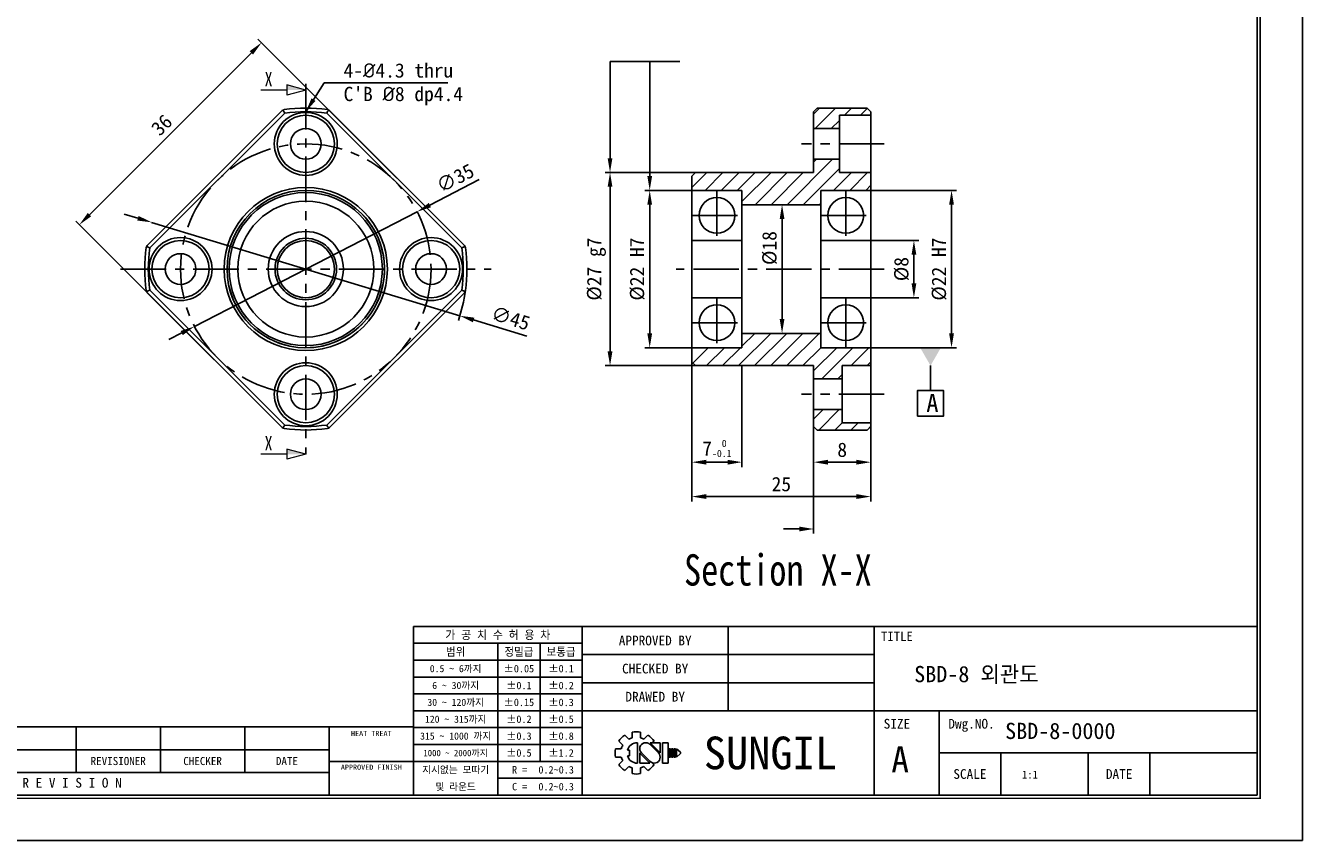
# Model space of a CAD drawing. Header units: millimetres. Extents: x 0 to 269, y 0 to 190.
# Tile 2 of 3: x 91 to 269, y 0 to 114. Entities that reach past the tile are written whole.
import ezdxf
from ezdxf.enums import TextEntityAlignment as Align

# ---------------------------------------------------------------- set-up
doc = ezdxf.new("R2010")
doc.units = ezdxf.units.MM
doc.linetypes.add('CENTER', pattern=[50.8, 31.75, -6.35, 6.35, -6.35])
doc.layers.get('0').update_dxf_attribs({"linetype": 'CONTINUOUS'})
doc.layers.get('DEFPOINTS').update_dxf_attribs({"linetype": 'CONTINUOUS'})
for name, color, linetype in [('center', 1, 'CENTER'), ('L1', 7, 'CONTINUOUS'), ('OUTLINE', 7, 'CONTINUOUS')]:
    doc.layers.add(name, color=color, linetype=linetype)
doc.dimstyles.get("Standard").update_dxf_attribs({"dimtxt": 2, "dimasz": 2, "dimexe": 0.7, "dimexo": 0, "dimgap": 0.7, "dimtad": 1, "dimdec": 3, "dimzin": 11, "dimdsep": 46, "dimtxsty": 'Standard', "dimcen": 0, "dimclrd": 5, "dimclre": 5, "dimclrt": 3, "dimadec": 0, "dimazin": 0, "dimtfac": 0.6, "dimtdec": 3, "dimtmove": 0, "dimatfit": 3, "dimfxl": 0, "dimtolj": 1, "dimtzin": 11, "dimarcsym": 0})

# ---------------------------------------------------------------- blocks, each defined once
blk = doc.blocks.new('표제란')
at = {"layer": 'L1', "color": 0}
for p, q in [((297, 0), (297, 210)), ((0, 0), (297, 0))]:
    blk.add_line(p, q, dxfattribs=at)
at = {"layer": 'L1'}
for p, q in [((290, 33), (160, 33)), ((160, 33), (160, 7)), ((186, 33), (186, 7)), ((208.5, 33), (208.5, 20)), ((231, 33), (231, 7)), ((186, 30.4), (160, 30.4)), ((173, 30.4), (173, 7)), ((179.5, 30.4), (179.5, 12.2)), ((186, 27.8), (160, 27.8)), ((231, 28.67), (186, 28.67)), ((186, 25.2), (160, 25.2)), ((231, 24.33), (186, 24.33)), ((186, 22.6), (160, 22.6)), ((186, 20), (160, 20)), ((290, 20), (186, 20)), ((241, 20), (241, 7)), ((160, 17.5), (62, 17.5)), ((108, 17.5), (108, 10.5)), ((121, 17.5), (121, 10.5)), ((134, 17.5), (134, 10.5)), ((147, 17.5), (147, 7)), ((186, 17.4), (160, 17.4)), ((192.55, 16.22), (193.17, 15.6)), ((193.7, 16.69), (193.7, 15.81)), ((195, 16.69), (195, 15.81)), ((195.52, 15.6), (196.14, 16.22)), ((147, 14), (62, 14)), ((186, 14.8), (160, 14.8)), ((191.15, 14.15), (192.03, 14.15)), ((191.15, 14.15), (192.03, 14.15)), ((191.63, 15.3), (192.25, 14.68)), ((192.98, 13.93), (193.28, 13.93)), ((193.28, 13.93), (193.28, 13.07)), ((194.5, 15.08), (194.5, 11.92)), ((197.74, 13.5), (196.41, 14.83)), ((198.02, 13.53), (196.47, 15.08)), ((196.47, 15.08), (198.02, 15.08)), ((196.84, 15.08), (197.06, 15.3)), ((198.02, 15.08), (198.02, 13.5)), ((198.39, 15.08), (198.39, 11.92)), ((198.39, 15.08), (199.26, 15.08)), ((199.26, 15.08), (199.26, 11.92)), ((199.41, 14.15), (199.41, 12.85)), ((199.41, 14.15), (199.62, 14.15)), ((199.62, 14.15), (199.62, 12.85)), ((199.78, 14.15), (199.78, 12.85)), ((199.78, 14.15), (199.99, 14.15)), ((199.99, 14.15), (199.99, 12.85)), ((200.14, 14.15), (200.14, 12.85)), ((200.14, 14.15), (200.36, 14.15)), ((200.36, 14.15), (200.36, 12.85)), ((200.51, 14.15), (200.51, 12.85)), ((200.51, 14.15), (201.16, 13.61)), ((147, 12.2), (160, 12.2)), ((186, 12.2), (160, 12.2)), ((191.15, 12.85), (192.03, 12.85)), ((191.63, 11.7), (192.25, 12.32)), ((192.98, 13.07), (193.28, 13.07)), ((194.86, 13.5), (194.86, 11.92)), ((194.86, 13.47), (196.42, 11.92)), ((194.86, 11.92), (196.42, 11.92)), ((195.14, 13.5), (196.47, 12.17)), ((196.79, 11.98), (197.06, 11.7)), ((198.39, 11.92), (199.26, 11.92)), ((199.41, 12.85), (199.62, 12.85)), ((199.78, 12.85), (199.99, 12.85)), ((200.14, 12.85), (200.36, 12.85)), ((201.16, 13.39), (200.51, 12.85)), ((201.16, 13.61), (201.16, 13.5)), ((201.16, 13.61), (201.16, 13.39)), ((201.16, 13.5), (201.16, 13.39)), ((290, 13.5), (241, 13.5)), ((250.5, 13.5), (250.5, 7)), ((264, 13.5), (264, 7)), ((273.5, 13.5), (273.5, 7)), ((147, 10.5), (62, 10.5)), ((192.55, 10.78), (193.17, 11.4)), ((193.7, 11.19), (193.7, 10.31)), ((195, 11.19), (195, 10.31)), ((195.52, 11.4), (196.14, 10.78)), ((186, 9.6), (173, 9.6))]:
    blk.add_line(p, q, dxfattribs=at)
at = {"layer": 'L1', "const_width": 0.25}
blk.add_lwpolyline([(290.5, 6.5), (290.5, 203.5), (10, 203.5), (10, 6.5)], close=True, dxfattribs=at)
at = {"layer": 'L1'}
blk.add_lwpolyline([(290, 7), (290, 203), (10.5, 203), (10.5, 7)], close=True, dxfattribs=at)
for centre, radius, start, end in [((194.35, 13.5), 3.26, 123.4943, 146.5057), ((194.35, 13.5), 2.4, 105.6872, 119.3128), ((194.35, 13.5), 3.26, 78.4943, 101.5057), ((194.35, 13.5), 2.4, 60.6872, 74.3128), ((194.35, 13.5), 3.26, 33.4943, 56.5057), ((194.35, 13.5), 3.26, 168.4943, 191.5057), ((194.35, 13.5), 2.4, 150.6872, 164.3128), ((194.5, 13.5), 1.58, 90, 164.0671), ((195.78, 14.16), 0.919, 43.2202, 225.8282), ((194.35, 13.5), 2.4, 195.6872, 209.3128), ((194.5, 13.5), 1.58, 195.9329, 270), ((197.1, 12.84), 0.919, 223.2202, 45.8282), ((194.35, 13.5), 3.26, 213.4943, 236.5057), ((194.35, 13.5), 2.4, 240.6872, 254.3128), ((194.35, 13.5), 3.26, 258.4943, 281.5057), ((194.35, 13.5), 2.4, 285.6872, 299.3128), ((194.35, 13.5), 3.26, 303.4943, 326.5057)]:
    blk.add_arc(centre, radius, start, end, dxfattribs=at)
for p in [(208.5, 28.67), (208.5, 24.33)]:
    blk.add_point(p, dxfattribs=at)
for s, height, p in [('가 공 치 수 허 용 차', 1.3, (173, 31.7)), ('APPROVED BY', 1.5, (197.25, 30.83)), ('TITLE', 1.444, (234.5, 31.5)), ('범위', 1.25, (166.5, 29.1)), ('정밀급', 1.25, (176.25, 29.1)), ('보통급', 1.25, (182.75, 29.1)), ('0.5 ~ 6까지', 1.1, (166.5, 26.5)), ('%%P0.05', 1.15, (176.25, 26.5)), ('%%P0.1', 1.15, (182.75, 26.5)), ('CHECKED BY', 1.5, (197.25, 26.5)), ('6 ~ 30까지', 1.1, (166.5, 23.9)), ('%%P0.1', 1.15, (176.25, 23.9)), ('%%P0.2', 1.15, (182.75, 23.9)), ('30 ~ 120까지', 1.1, (166.5, 21.3)), ('%%P0.15', 1.15, (176.25, 21.3)), ('%%P0.3', 1.15, (182.75, 21.3)), ('DRAWED BY', 1.5, (197.25, 22.17)), ('120 ~ 315까지', 1.1, (166.5, 18.7)), ('%%P0.2', 1.15, (176.25, 18.7)), ('%%P0.5', 1.15, (182.75, 18.7)), ('SIZE', 1.5, (234.5, 18)), ('Dwg.NO.', 1.5, (246, 18)), ('HEAT TREAT', 0.8, (153.5, 16.5)), ('315 ~ 1000 까지', 1.1, (166.5, 16.1)), ('%%P0.3', 1.15, (176.25, 16.1)), ('%%P0.8', 1.15, (182.75, 16.1)), ('SUNGIL', 5.032, (215, 13.5)), ('1000 ~ 2000까지', 0.99, (166.5, 13.49)), ('%%P0.5', 1.15, (176.25, 13.5)), ('%%P1.2', 1.15, (182.75, 13.5)), ('A', 4, (235, 12.5)), ('REVISIONER', 1.25, (114.5, 12.25)), ('CHECKER', 1.25, (127.5, 12.25)), ('DATE', 1.25, (140.5, 12.25)), ('APPROVED FINISH', 0.8, (153.5, 11.3)), ('지시없는 모따기', 1.1, (166.5, 10.9)), ('R = ', 1.15, (176.75, 10.9)), ('SCALE', 1.5, (245.75, 10.25)), ('DATE', 1.5, (268.75, 10.25)), ('R E V I S I O N', 1.5, (107.38, 8.9)), ('및 라운드', 1.1, (166.5, 8.3)), ('C = ', 1.15, (176.75, 8.3))]:
    blk.add_text(s, height=height, dxfattribs=at).set_placement(p, align=Align.MIDDLE_CENTER)
for tag, p in [('필렛', (179.25, 10.9)), ('모따기', (179.25, 8.3))]:
    blk.add_attdef(tag, text='', height=1.15, dxfattribs=at).set_placement(p, align=Align.MIDDLE_LEFT)
at = {"layer": 'OUTLINE', "ltscale": 0.5}
for tag, p, height in [('TITLE', (237.17, 24.41), 2.5), ('도번', (251.18, 15.64), 2.5), ('SCALE', (253.78, 9.55), 1.2), ('DATE', (277.02, 9.51), 1.2)]:
    blk.add_attdef(tag, p, '', height=height, dxfattribs=at)
blk = doc.blocks.new('*D3')
at = {"layer": 'DEFPOINTS', "color": 0, "ltscale": 0.2}
for p in [(145.56, 87.89), (114.45, 71.85)]:
    blk.add_point(p, dxfattribs=at)
at = {"layer": 'OUTLINE', "color": 5, "lineweight": -2, "ltscale": 0.2}
for p, q in [((154.24, 92.37), (147.34, 88.81)), ((114.45, 71.85), (145.56, 87.89)), ((112.67, 70.94), (110.89, 70.02))]:
    blk.add_line(p, q, dxfattribs=at)
at = {"layer": 'OUTLINE', "color": 5, "ltscale": 0.2}
for points in [[(147.18, 89.11), (147.49, 88.51), (145.56, 87.89)], [(112.52, 71.23), (112.82, 70.64), (114.45, 71.85)]]:
    blk.add_solid(points, dxfattribs=at)
at = {"layer": 'OUTLINE', "color": 3, "ltscale": 0.2, "insert": (150.88, 92.58), "char_height": 2, "attachment_point": 5, "rotation": 27.2734}
blk.add_mtext('\\A1;∅35', dxfattribs=at)
blk = doc.blocks.new('*D9')
at = {"layer": 'DEFPOINTS', "color": 0, "ltscale": 0.2}
for p in [(142.73, 92.6), (98.36, 86.06), (117.28, 67.15)]:
    blk.add_point(p, dxfattribs=at)
at = {"layer": 'OUTLINE', "color": 5, "lineweight": -2, "ltscale": 0.2}
for p, q in [((142.73, 92.6), (123.32, 112.01)), ((122.4, 110.1), (99.78, 87.47)), ((117.28, 67.15), (97.87, 86.55))]:
    blk.add_line(p, q, dxfattribs=at)
at = {"layer": 'OUTLINE', "color": 5, "ltscale": 0.2}
for points in [[(122.17, 110.34), (122.64, 109.87), (123.82, 111.52)], [(99.54, 87.71), (100.01, 87.24), (98.36, 86.06)]]:
    blk.add_solid(points, dxfattribs=at)
at = {"layer": 'OUTLINE', "color": 3, "ltscale": 0.2, "insert": (109.87, 100.01), "char_height": 2, "attachment_point": 5, "rotation": 45}
blk.add_mtext('\\A1;36', dxfattribs=at)
blk = doc.blocks.new('*D16')
at = {"layer": 'DEFPOINTS', "color": 0, "ltscale": 0.2}
for p in [(208.94, 83.87), (208.94, 75.87), (214.96, 75.87)]:
    blk.add_point(p, dxfattribs=at)
at = {"layer": 'OUTLINE', "color": 5, "lineweight": -2, "ltscale": 0.2}
for p, q in [((208.94, 83.87), (215.66, 83.87)), ((214.96, 81.87), (214.96, 77.87)), ((208.94, 75.87), (215.66, 75.87))]:
    blk.add_line(p, q, dxfattribs=at)
at = {"layer": 'OUTLINE', "color": 5, "ltscale": 0.2}
for points in [[(214.63, 81.87), (215.3, 81.87), (214.96, 83.87)], [(214.63, 77.87), (215.3, 77.87), (214.96, 75.87)]]:
    blk.add_solid(points, dxfattribs=at)
at = {"layer": 'OUTLINE', "color": 3, "ltscale": 0.2, "insert": (213.24, 79.87), "char_height": 2, "attachment_point": 5, "rotation": 90}
blk.add_mtext('\\A1;%%C8', dxfattribs=at)
blk = doc.blocks.new('*D17')
at = {"layer": 'DEFPOINTS', "color": 0, "ltscale": 0.2}
for p in [(208.94, 90.87), (208.48, 68.87), (220.22, 68.87)]:
    blk.add_point(p, dxfattribs=at)
at = {"layer": 'OUTLINE', "color": 5, "lineweight": -2, "ltscale": 0.2}
for p, q in [((208.94, 90.87), (220.92, 90.87)), ((220.22, 88.87), (220.22, 70.87)), ((208.48, 68.87), (220.92, 68.87))]:
    blk.add_line(p, q, dxfattribs=at)
at = {"layer": 'OUTLINE', "color": 5, "ltscale": 0.2}
for points in [[(219.88, 88.87), (220.55, 88.87), (220.22, 90.87)], [(219.88, 70.87), (220.55, 70.87), (220.22, 68.87)]]:
    blk.add_solid(points, dxfattribs=at)
at = {"layer": 'OUTLINE', "color": 3, "ltscale": 0.2, "insert": (218.49, 79.87), "char_height": 2, "attachment_point": 5, "rotation": 90}
blk.add_mtext('\\A1;%%c22 H7', dxfattribs=at)
blk = doc.blocks.new('*D18')
at = {"layer": 'DEFPOINTS', "color": 0, "ltscale": 0.2}
for p in [(183.94, 90.87), (178.05, 68.87), (183.94, 68.87)]:
    blk.add_point(p, dxfattribs=at)
at = {"layer": 'OUTLINE', "color": 5, "lineweight": -2, "ltscale": 0.2}
for p, q in [((183.94, 90.87), (177.35, 90.87)), ((178.05, 88.87), (178.05, 70.87)), ((183.94, 68.87), (177.35, 68.87))]:
    blk.add_line(p, q, dxfattribs=at)
at = {"layer": 'OUTLINE', "color": 5, "ltscale": 0.2}
for points in [[(177.72, 88.87), (178.38, 88.87), (178.05, 90.87)], [(177.72, 70.87), (178.38, 70.87), (178.05, 68.87)]]:
    blk.add_solid(points, dxfattribs=at)
at = {"layer": 'OUTLINE', "color": 3, "ltscale": 0.2, "insert": (176.32, 79.87), "char_height": 2, "attachment_point": 5, "rotation": 90}
blk.add_mtext('\\A1;%%c22 H7', dxfattribs=at)
blk = doc.blocks.new('*D19')
at = {"layer": 'DEFPOINTS', "color": 0, "ltscale": 0.2}
for p in [(184.44, 93.37), (172.51, 66.37), (184.44, 66.37)]:
    blk.add_point(p, dxfattribs=at)
at = {"layer": 'OUTLINE', "color": 5, "lineweight": -2, "ltscale": 0.2}
for p, q in [((184.44, 93.37), (171.81, 93.37)), ((172.51, 91.37), (172.51, 68.37)), ((184.44, 66.37), (171.81, 66.37))]:
    blk.add_line(p, q, dxfattribs=at)
at = {"layer": 'OUTLINE', "color": 5, "ltscale": 0.2}
for points in [[(172.17, 91.37), (172.84, 91.37), (172.51, 93.37)], [(172.17, 68.37), (172.84, 68.37), (172.51, 66.37)]]:
    blk.add_solid(points, dxfattribs=at)
at = {"layer": 'OUTLINE', "color": 3, "ltscale": 0.2, "insert": (170.61, 79.87), "char_height": 2, "attachment_point": 5, "rotation": 90}
blk.add_mtext('\\A1;%%C27 g7', dxfattribs=at)
blk = doc.blocks.new('*D20')
at = {"layer": 'DEFPOINTS', "color": 0, "ltscale": 0.2}
for p in [(183.94, 66.87), (190.94, 66.37), (183.94, 52.88)]:
    blk.add_point(p, dxfattribs=at)
at = {"layer": 'OUTLINE', "color": 5, "lineweight": -2, "ltscale": 0.2}
for p, q in [((183.94, 66.87), (183.94, 52.18)), ((190.94, 66.37), (190.94, 52.18)), ((188.94, 52.88), (185.94, 52.88))]:
    blk.add_line(p, q, dxfattribs=at)
at = {"layer": 'OUTLINE', "color": 5, "ltscale": 0.2}
for points in [[(185.94, 53.21), (185.94, 52.54), (183.94, 52.88)], [(188.94, 53.21), (188.94, 52.54), (190.94, 52.88)]]:
    blk.add_solid(points, dxfattribs=at)
at = {"layer": 'OUTLINE', "color": 3, "ltscale": 0.2, "insert": (187.44, 54.8), "char_height": 2, "attachment_point": 5}
blk.add_mtext('\\A1;7{\\C3;\\H1;\\S  0^ -0.1;}', dxfattribs=at)
blk = doc.blocks.new('*D21')
at = {"layer": 'DEFPOINTS', "color": 0, "ltscale": 0.2}
for p in [(200.94, 57.87), (208.94, 58.28), (208.94, 52.88)]:
    blk.add_point(p, dxfattribs=at)
at = {"layer": 'OUTLINE', "color": 5, "lineweight": -2, "ltscale": 0.2}
for p, q in [((200.94, 57.87), (200.94, 52.18)), ((208.94, 58.28), (208.94, 52.18)), ((202.94, 52.88), (206.94, 52.88))]:
    blk.add_line(p, q, dxfattribs=at)
at = {"layer": 'OUTLINE', "color": 5, "ltscale": 0.2}
for points in [[(202.94, 53.21), (202.94, 52.54), (200.94, 52.88)], [(206.94, 53.21), (206.94, 52.54), (208.94, 52.88)]]:
    blk.add_solid(points, dxfattribs=at)
at = {"layer": 'OUTLINE', "color": 3, "ltscale": 0.2, "insert": (204.94, 54.6), "char_height": 2, "attachment_point": 5}
blk.add_mtext('\\A1;8', dxfattribs=at)
blk = doc.blocks.new('*D22')
at = {"layer": 'DEFPOINTS', "color": 0, "ltscale": 0.2}
for p in [(183.94, 66.87), (208.94, 57.93), (208.94, 48.07)]:
    blk.add_point(p, dxfattribs=at)
at = {"layer": 'OUTLINE', "color": 5, "lineweight": -2, "ltscale": 0.2}
for p, q in [((183.94, 66.87), (183.94, 47.37)), ((208.94, 57.93), (208.94, 47.37)), ((185.94, 48.07), (206.94, 48.07))]:
    blk.add_line(p, q, dxfattribs=at)
at = {"layer": 'OUTLINE', "color": 5, "ltscale": 0.2}
for points in [[(185.94, 48.41), (185.94, 47.74), (183.94, 48.07)], [(206.94, 48.41), (206.94, 47.74), (208.94, 48.07)]]:
    blk.add_solid(points, dxfattribs=at)
at = {"layer": 'OUTLINE', "color": 3, "ltscale": 0.2, "insert": (196.44, 49.8), "char_height": 2, "attachment_point": 5}
blk.add_mtext('\\A1;25', dxfattribs=at)
blk = doc.blocks.new('_DatumFilled')
at = {"color": 0, "linetype": 'ByBlock'}
blk.add_solid([(0, 0.577), (-1, 0), (0, -0.577)], dxfattribs=at)
blk = doc.blocks.new('*D23')
at = {"layer": 'DEFPOINTS', "color": 0, "ltscale": 0.2}
for p in [(108.47, 86.4), (151.54, 73.34)]:
    blk.add_point(p, dxfattribs=at)
at = {"layer": 'OUTLINE', "color": 5, "lineweight": -2, "ltscale": 0.2}
for p, q in [((106.56, 86.98), (104.64, 87.56)), ((108.47, 86.4), (151.54, 73.34)), ((160.88, 70.51), (153.45, 72.76))]:
    blk.add_line(p, q, dxfattribs=at)
blk.add_arc((130, 79.87), 22.5, 341.3482, 352.3018, dxfattribs=at)
at = {"layer": 'OUTLINE', "color": 5, "ltscale": 0.2}
for points in [[(106.65, 87.3), (106.46, 86.66), (108.47, 86.4)], [(153.55, 73.08), (153.35, 72.44), (151.54, 73.34)]]:
    blk.add_solid(points, dxfattribs=at)
at = {"layer": 'OUTLINE', "color": 3, "ltscale": 0.2, "insert": (158.62, 73), "char_height": 2, "attachment_point": 5, "rotation": 343.1307}
blk.add_mtext('\\A1;∅45', dxfattribs=at)
blk = doc.blocks.new('*D24')
at = {"layer": 'DEFPOINTS', "color": 0, "ltscale": 0.2}
for p in [(196.44, 88.87), (196.44, 70.87), (196.54, 70.87)]:
    blk.add_point(p, dxfattribs=at)
at = {"layer": 'OUTLINE', "color": 5, "lineweight": -2, "ltscale": 0.2}
for p, q in [((196.44, 88.87), (197.24, 88.87)), ((196.54, 86.87), (196.54, 72.87)), ((196.44, 70.87), (197.24, 70.87))]:
    blk.add_line(p, q, dxfattribs=at)
at = {"layer": 'OUTLINE', "color": 5, "ltscale": 0.2}
for points in [[(196.21, 86.87), (196.87, 86.87), (196.54, 88.87)], [(196.21, 72.87), (196.87, 72.87), (196.54, 70.87)]]:
    blk.add_solid(points, dxfattribs=at)
at = {"layer": 'OUTLINE', "color": 3, "ltscale": 0.2, "insert": (194.81, 82.81), "char_height": 2, "attachment_point": 5, "rotation": 90}
blk.add_mtext('\\A1;%%C18', dxfattribs=at)

msp = doc.modelspace()

# ---------------------------------------------------------------- hatches: boundary and pattern name
at = {"layer": 'OUTLINE', "ltscale": 0.2}
h = msp.add_hatch(dxfattribs=at)
h.set_pattern_fill('ANSI31', color=5, scale=0.5, style=0)
h.set_pattern_definition([(45, (-185.1797, -19.6595), (-1.122532, 1.122532), [])])
h.paths.add_polyline_path([(204.5426, 99.5232), (204.5426, 101.3732), (208.9426, 101.3732), (208.9426, 101.873), (208.4424, 102.3732), (201.4429, 102.3732), (200.9426, 101.873), (200.9426, 99.5232)])
h.paths.add_polyline_path([(208.9426, 90.8732), (208.9426, 93.3732), (204.5426, 93.3732), (204.5426, 95.2232), (200.9426, 95.2232), (200.9426, 93.3732), (184.4427, 93.3732), (183.9426, 92.8732), (183.9426, 90.8732), (190.9426, 90.8732), (190.9426, 88.8732), (201.9426, 88.8732), (201.9426, 90.8732)])
h.paths.add_polyline_path([(201.9426, 68.8732), (201.9426, 70.8732), (190.9426, 70.8732), (190.9426, 68.8732), (183.9426, 68.8732), (183.9426, 66.8731), (184.4425, 66.3732), (200.9426, 66.3732), (200.9426, 64.5232), (204.9426, 64.5232), (204.9426, 66.3732), (208.9426, 66.3732), (208.9426, 68.8732)])
h.paths.add_polyline_path([(200.9426, 60.2232), (200.9426, 57.8733), (201.4427, 57.3732), (208.4425, 57.3732), (208.9426, 57.8733), (208.9426, 58.3732), (204.9426, 58.3732), (204.9426, 60.2232)])

# ---------------------------------------------------------------- linework, layer by layer
at = {"layer": 'center', "ltscale": 0.2}
for p, q in [((130.0039, 105.7482), (130.0039, 53.9982)), ((210.8208, 97.3732), (199.2609, 97.3732)), ((187.4426, 90.8732), (187.4426, 83.8732)), ((205.4426, 90.8732), (205.4426, 83.8732)), ((205.4426, 90.8732), (205.4426, 84.8732)), ((183.9426, 87.3732), (190.9426, 87.3732)), ((201.9426, 87.3732), (208.9426, 87.3732)), ((104.1289, 79.8732), (155.8789, 79.8732)), ((210.8208, 79.8732), (181.7439, 79.8732)), ((187.4426, 75.8732), (187.4426, 68.8732)), ((205.4426, 75.8732), (205.4426, 68.8732)), ((205.4426, 74.8732), (205.4426, 68.8732)), ((183.9426, 72.3732), (190.9426, 72.3732)), ((201.9426, 72.3732), (208.9426, 72.3732)), ((210.8208, 62.3732), (199.2609, 62.3732))]:
    msp.add_line(p, q, dxfattribs=at)
msp.add_circle((130.0039, 79.8732), 17.5, dxfattribs=at)
at = {"layer": 'OUTLINE', "color": 5, "ltscale": 0.2}
for p, q in [((172.5064, 95.3732), (172.5064, 108.898)), ((172.5064, 108.898), (182.2598, 108.898)), ((178.051, 92.8732), (178.051, 108.898)), ((200.9426, 52.8777), (200.9426, 42.9251)), ((199.3814, 43.539), (196.7486, 43.5436))]:
    msp.add_line(p, q, dxfattribs=at)
at = {"layer": 'OUTLINE', "lineweight": 9}
for p, q in [((127.3639, 105.6041), (127.3639, 104.1894)), ((130.0039, 104.8967), (127.3639, 105.6041)), ((127.3639, 104.8967), (123.7076, 104.8967)), ((130.0039, 104.8967), (127.3639, 104.1894)), ((127.3639, 53.9982), (123.7076, 53.9982)), ((127.3639, 54.7056), (127.3639, 53.2908)), ((130.0039, 53.9982), (127.3639, 54.7056)), ((130.0039, 53.9982), (127.3639, 53.2908))]:
    msp.add_line(p, q, dxfattribs=at)
at = {"layer": 'OUTLINE'}
for p, q in [((126.7034, 102.0285), (107.8487, 83.1738)), ((126.7034, 102.0285), (126.8457, 102.099)), ((133.1622, 102.099), (133.3045, 102.0285)), ((152.1592, 83.1738), (133.3045, 102.0285)), ((201.4428, 102.3731), (200.9426, 101.873)), ((200.9426, 101.873), (200.9426, 93.3732)), ((201.4429, 102.3732), (208.4424, 102.3732)), ((208.9426, 101.873), (208.4425, 102.3731)), ((208.9426, 101.873), (208.9426, 57.8733)), ((108.2024, 82.8204), (127.0568, 101.6748)), ((132.951, 101.6748), (151.8056, 82.8203)), ((204.5426, 101.3732), (204.5426, 93.3732)), ((204.5426, 101.3732), (208.9426, 101.3732)), ((204.5426, 99.5232), (200.9426, 99.5232)), ((204.5426, 95.2232), (200.9426, 95.2232)), ((184.4426, 93.3731), (183.9426, 92.8732)), ((183.9426, 92.8732), (183.9426, 66.8731)), ((184.4427, 93.3732), (200.9426, 93.3732)), ((204.5426, 93.3732), (208.9426, 93.3732)), ((190.9426, 90.8732), (183.9426, 90.8732)), ((190.9426, 88.8732), (190.9426, 90.8732)), ((201.9426, 90.8732), (201.9426, 68.8732)), ((201.9426, 90.8732), (208.9426, 90.8732)), ((201.9426, 88.8732), (190.9426, 88.8732)), ((190.9426, 88.8732), (190.9426, 70.8732)), ((190.9426, 83.8732), (183.9426, 83.8732)), ((208.9426, 83.8732), (201.9426, 83.8732)), ((107.7782, 83.0315), (107.8487, 83.1738)), ((152.2297, 83.0315), (152.1592, 83.1738)), ((107.8487, 76.5726), (107.7782, 76.715)), ((127.0568, 58.0716), (108.2023, 76.9261)), ((151.8056, 76.9261), (132.9511, 58.0717)), ((152.2297, 76.715), (152.1592, 76.5726)), ((107.8487, 76.5726), (126.7034, 57.7179)), ((133.3045, 57.7179), (152.1592, 76.5726)), ((190.9426, 75.8732), (183.9426, 75.8732)), ((208.9426, 75.8732), (201.9426, 75.8732)), ((132.1958, 70.6313), (132.283, 70.6506)), ((201.9426, 70.8732), (190.9426, 70.8732)), ((190.9426, 70.8732), (190.9426, 68.8732)), ((190.9426, 68.8732), (183.9426, 68.8732)), ((201.9426, 68.8732), (208.9426, 68.8732)), ((183.9426, 66.8731), (184.4426, 66.3731)), ((184.4425, 66.3732), (200.9426, 66.3732)), ((200.9426, 66.3732), (200.9426, 57.8733)), ((204.9426, 66.3732), (204.9426, 58.3732)), ((204.9426, 66.3732), (208.9426, 66.3732)), ((204.9426, 64.5232), (200.9426, 64.5232)), ((204.9426, 64.5232), (200.9426, 64.5232)), ((204.9426, 60.2232), (200.9426, 60.2232)), ((204.9426, 60.2232), (200.9426, 60.2232)), ((126.8457, 57.6474), (126.7034, 57.7179)), ((133.3045, 57.7179), (133.1622, 57.6474)), ((200.9426, 57.8733), (201.4428, 57.3731)), ((208.4425, 57.3732), (201.4427, 57.3732)), ((204.9426, 58.3732), (208.9426, 58.3732)), ((208.4425, 57.3731), (208.9426, 57.8733))]:
    msp.add_line(p, q, dxfattribs=at)
at = {"layer": 'OUTLINE', "color": 5, "ltscale": 0.5}
msp.add_lwpolyline([(217.2814, 66.3732), (217.2814, 62.9085)], dxfattribs=at)
msp.add_lwpolyline([(215.4814, 59.3085), (219.0814, 59.3085), (219.0814, 62.9085), (215.4814, 62.9085)], close=True, dxfattribs=at)
at = {"layer": 'OUTLINE'}
for centre, radius in [((130.0039, 97.3732), 4.3999), ((130.0039, 97.3732), 4), ((130.0039, 97.3732), 2.15), ((130.0039, 79.8732), 11.4), ((130.0039, 79.8732), 11), ((130.0039, 79.8732), 10.7), ((130.0039, 79.8732), 9.5), ((187.4426, 87.3732), 2.5), ((205.4426, 87.3732), 2.5), ((112.5039, 79.8732), 4.3999), ((112.5039, 79.8732), 4), ((130.0039, 79.8732), 5.25), ((130.0039, 79.8732), 4.3), ((130.0039, 79.8732), 4), ((147.5039, 79.8732), 4.3999), ((147.5039, 79.8732), 4), ((112.5039, 79.8732), 2.15), ((147.5039, 79.8732), 2.15), ((187.4426, 72.3732), 2.5), ((205.4426, 72.3732), 2.5), ((130.0039, 62.3732), 4.3999), ((130.0039, 62.3732), 4), ((130.0039, 62.3732), 2.15)]:
    msp.add_circle(centre, radius, dxfattribs=at)
for radius, start, end in [(22.5, 82.301778, 97.698222), (21.9998, 82.301585, 97.698407), (11, 193.880836, 45), (22.5, 172.301778, 187.698222), (21.9998, 172.30123, 187.698408), (21.9998, 352.301586, 7.698418), (22.5, 352.301775, 7.698224), (4, 225, 283.880836), (22.5, 262.301778, 277.698222), (21.9998, 262.301587, 277.698769)]:
    msp.add_arc((130.0039, 79.8732), radius, start, end, dxfattribs=at)
for centre, major_axis, ratio, start_param, end_param in [((-212445.7901, 212655.6673), (212577.3851, -212577.3851), 0.00386891, 0.01146265, 0.01159227), ((212705.798, 212655.6673), (212577.3851, 212577.3851), 0.00386891, 3.13000038, 3.13013001), ((-213411.3429, 213621.2201), (213542.9378, -213542.9378), 0.00386015, 6.27161928, 6.27174861), ((213070.9189, 213020.7881), (212942.5059, 212942.5059), 0.00386559, 3.15304547, 3.15317498), ((-213411.3429, -213461.4736), (213542.9378, 213542.9378), 0.00386015, 0.0114367, 0.01156603), ((213070.9189, -212861.0417), (212942.5059, -212942.5059), 0.00386559, 3.13001033, 3.13013984), ((-213848.6387, -213898.7694), (213980.2336, 213980.2336), 0.00385621, 6.2716311, 6.2717603), ((214108.6466, -213898.7694), (213980.2336, -213980.2336), 0.00385621, 3.15301766, 3.15314686)]:
    msp.add_ellipse(centre, major_axis=major_axis, ratio=ratio, start_param=start_param, end_param=end_param, dxfattribs=at)
for points in [[(126.8457, 102.099), (126.8938, 102.1228), (126.9419, 102.1466), (126.9899, 102.1704)], [(133.018, 102.1704), (133.066, 102.1466), (133.1141, 102.1228), (133.1622, 102.099)], [(107.7067, 82.8872), (107.7305, 82.9353), (107.7543, 82.9833), (107.7782, 83.0315)], [(152.2297, 83.0315), (152.2535, 82.9833), (152.2774, 82.9353), (152.3011, 82.8872)], [(107.7782, 76.715), (107.7543, 76.7631), (107.7305, 76.8112), (107.7067, 76.8592)], [(152.3011, 76.8592), (152.2774, 76.8112), (152.2535, 76.7631), (152.2297, 76.715)], [(126.9899, 57.576), (126.9419, 57.5998), (126.8938, 57.6236), (126.8457, 57.6474)], [(133.1622, 57.6474), (133.1141, 57.6236), (133.066, 57.5998), (133.018, 57.576)]]:
    msp.add_open_spline(points, degree=3, dxfattribs=at)
at = {"layer": 'OUTLINE', "lineweight": 9}
for points in [[(130.0039, 104.8967), (127.3639, 105.6041), (127.3639, 104.8967)], [(130.0039, 53.9982), (127.3639, 54.7056), (127.3639, 53.9982)]]:
    msp.add_solid(points, dxfattribs=at)
at = {"layer": 'OUTLINE', "color": 5, "ltscale": 0.2}
for points in [[(172.8397, 95.3732), (172.1731, 95.3732), (172.5064, 93.3732)], [(178.3843, 92.8732), (177.7177, 92.8732), (178.051, 90.8732)], [(198.9432, 43.8731), (198.942, 43.2065), (200.9426, 43.5364)]]:
    msp.add_solid(points, dxfattribs=at)

# ---------------------------------------------------------------- block references
at = {"layer": 'OUTLINE'}
ref = msp.add_blockref('표제란', (0, 0), dxfattribs=dict(at, xscale=0.9065447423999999, yscale=0.9065447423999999, zscale=0.9065447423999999))
ref.add_attrib('SCALE', '1:1', (230.0639, 8.6598), dxfattribs={"ltscale": 0.5, "height": 1.08785})
ref.add_attrib('도번', 'SBD-8-0000', (227.707, 14.1806), dxfattribs={"ltscale": 0.5, "height": 2.26636})
ref.add_attrib('TITLE', 'SBD-8 외관도', (215.0013, 22.125), dxfattribs={"ltscale": 0.5, "height": 2.26636})
ref.add_attrib('필렛', '0.2~0.3', dxfattribs={"layer": 'L1', "height": 1.04253}).set_placement((162.4981, 9.8813), align=Align.MIDDLE_LEFT)
ref.add_attrib('모따기', '0.2~0.3', dxfattribs={"layer": 'L1', "height": 1.04253}).set_placement((162.4981, 7.5243), align=Align.MIDDLE_LEFT)
at = {"layer": 'OUTLINE', "color": 5, "ltscale": 0.5, "xscale": 2.5, "yscale": 2.5, "zscale": 2.5, "rotation": 90}
msp.add_blockref('_DatumFilled', (217.2814, 68.8732), dxfattribs=at)

# ---------------------------------------------------------------- texts
at = {"lineweight": 9, "width": 0.8}
for s, height, p in [('X', 1.98, (124.2623, 105.4356)), ('X', 1.98, (124.2623, 54.5371)), ('Section X-X', 4.379443, (182.8503, 35.6264))]:
    msp.add_text(s, height=height, dxfattribs=at).set_placement(p)
at = {"layer": 'OUTLINE', "color": 3, "ltscale": 0.2, "char_height": 2, "attachment_point": 7}
for s, insert in [('\\A1;4-{\\fISOCPEUR|b0|i0|c0|p34;%%C}4.3 thru', (135.2755, 106.6035)), ("\\A1;C'B {\\fISOCPEUR|b0|i0|c0|p34;%%C}8 dp4.4", (135.2755, 102.7722))]:
    msp.add_mtext(s, dxfattribs=dict(at, insert=insert))
at = {"layer": 'OUTLINE', "color": 3, "ltscale": 0.5, "insert": (218.3952, 59.9027), "char_height": 2.5, "attachment_point": 9}
msp.add_mtext('\\A1;A', dxfattribs=at)

# ---------------------------------------------------------------- dimensions: what is measured, and where the dimension line sits
at = {"layer": 'OUTLINE', "ltscale": 0.2}
dim = msp.add_aligned_dim(p1=(142.7319, 92.6011), p2=(117.276, 67.1453), distance=-26.7494, dimstyle='Standard', dxfattribs=at)
dim.commit()
dim.dimension.update_dxf_attribs({"geometry": '*D9', "text_midpoint": (109.8693, 100.0079)})
for p1, p2, picture, middle in [((114.4494, 71.8541), (145.5585, 87.8924), '*D3', (150.885, 92.5795)), ((108.4721, 86.4025), (151.5358, 73.344), '*D23', (158.1218, 71.3468))]:
    dim = msp.add_diameter_dim_2p(p1=p1, p2=p2, dimstyle='Standard', dxfattribs=at)
    dim.commit()
    dim.dimension.update_dxf_attribs({"geometry": picture, "text_midpoint": middle})
for base, p1, p2, text, picture, middle in [((172.5064, 66.3731), (184.4427, 93.3732), (184.4426, 66.3731), '%%C<> g7', '*D19', (170.6133, 79.8732)), ((178.051, 68.8732), (183.9426, 90.8732), (183.9426, 68.8732), '%%c<> H7', '*D18', (176.3244, 79.8732)), ((220.218, 68.8732), (208.9426, 90.8732), (208.4754, 68.8732), '%%c<> H7', '*D17', (218.4914, 79.8732))]:
    dim = msp.add_linear_dim(base=base, p1=p1, p2=p2, angle=90, text=text, dimstyle='Standard', dxfattribs=at)
    dim.commit()
    dim.dimension.update_dxf_attribs({"geometry": picture, "text_midpoint": middle})
dim = msp.add_linear_dim(base=(196.5409, 70.8732), p1=(196.4426, 88.8732), p2=(196.4426, 70.8732), angle=90, text='%%C<>', dimstyle='Standard', override={"dimgap": 0.7, "dimsah": 1, "dimse1": 0, "dimse2": 0, "dimsd1": 0, "dimsd2": 0, "dimtol": 0, "dimlim": 0}, dxfattribs=at)
dim.commit()
dim.dimension.update_dxf_attribs({"geometry": '*D24', "text_midpoint": (196.5409, 82.8121), "dimtype": 160})
dim = msp.add_linear_dim(base=(214.9636, 75.8732), p1=(208.9426, 83.8732), p2=(208.9426, 75.8732), angle=90, text='%%C<>', dimstyle='Standard', override={"dimgap": 0.7, "dimsah": 1, "dimse1": 0, "dimse2": 0, "dimsd1": 0, "dimsd2": 0, "dimtol": 0, "dimlim": 0}, dxfattribs=at)
dim.commit()
dim.dimension.update_dxf_attribs({"geometry": '*D16', "text_midpoint": (213.2383, 79.8732)})
dim = msp.add_linear_dim(base=(183.9426, 52.8777), p1=(190.9426, 66.3732), p2=(183.9426, 66.8731), text='<>{\\C3;\\H1;\\S  0^ -0.1;}', dimstyle='Standard', override={"dimgap": 0.7, "dimsah": 1, "dimse1": 0, "dimse2": 0, "dimsd1": 0, "dimsd2": 0, "dimtol": 0, "dimlim": 0}, dxfattribs=at)
dim.commit()
dim.dimension.update_dxf_attribs({"geometry": '*D20', "text_midpoint": (187.4426, 54.7963)})
for base, p1, p2, picture, middle in [((208.9426, 48.0741), (183.9426, 66.8731), (208.9426, 57.9289), '*D22', (196.4426, 49.7994)), ((208.9426, 52.8777), (200.9426, 57.8733), (208.9426, 58.2756), '*D21', (204.9426, 54.603))]:
    dim = msp.add_linear_dim(base=base, p1=p1, p2=p2, dimstyle='Standard', dxfattribs=at)
    dim.commit()
    dim.dimension.update_dxf_attribs({"geometry": picture, "text_midpoint": middle})

# ---------------------------------------------------------------- leaders
at = {"layer": 'OUTLINE', "ltscale": 0.2, "annotation_type": 0, "has_hookline": 1, "hookline_direction": 0, "text_width": 14.559}
msp.add_leader([(130.0039, 101.873), (132.5755, 105.9035), (134.5755, 105.9035)], dimstyle='Standard', dxfattribs=at)

doc.saveas('drawing.dxf')
